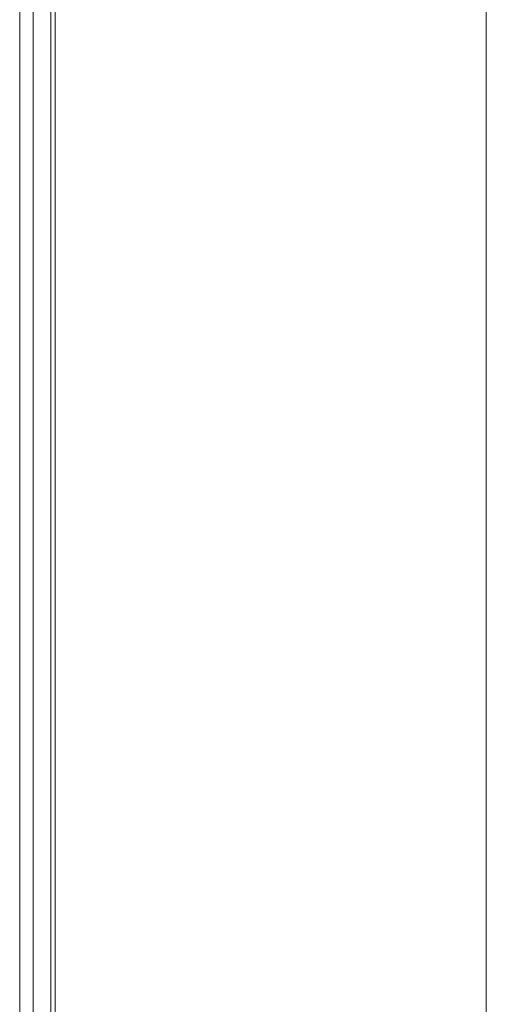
# Model space of a CAD drawing. Header units: inches. Extents: x 4 to 506, y 11 to 319.
# Tile 39 of 47: x 476 to 490, y 148 to 176. Entities that reach past the tile are written whole.
import ezdxf

# ---------------------------------------------------------------- set-up
doc = ezdxf.new("R2010")
doc.units = ezdxf.units.IN
doc.header["$LTSCALE"] = 30
doc.header["$MEASUREMENT"] = 0
doc.layers.add('Visible (ANSI)', color=7, linetype='Continuous', lineweight=5)
doc.layers.add('Visible Narrow (ANSI)', color=7, linetype='Continuous', lineweight=5)

msp = doc.modelspace()

# ---------------------------------------------------------------- linework, layer by layer
at = {"layer": 'Visible (ANSI)'}
for p, q in [((489.7492, 140.2912), (489.7492, 195.4374)), ((476.4206, 186.6234), (476.4206, 137.3158))]:
    msp.add_line(p, q, dxfattribs=at)
at = {"layer": 'Visible Narrow (ANSI)'}
for p, q in [((476.0228, 186.3944), (476.0228, 137.0868)), ((476.9384, 137.4549), (476.9384, 186.1245)), ((477.0709, 186.1245), (477.0709, 137.4549))]:
    msp.add_line(p, q, dxfattribs=at)

doc.saveas('drawing.dxf')
